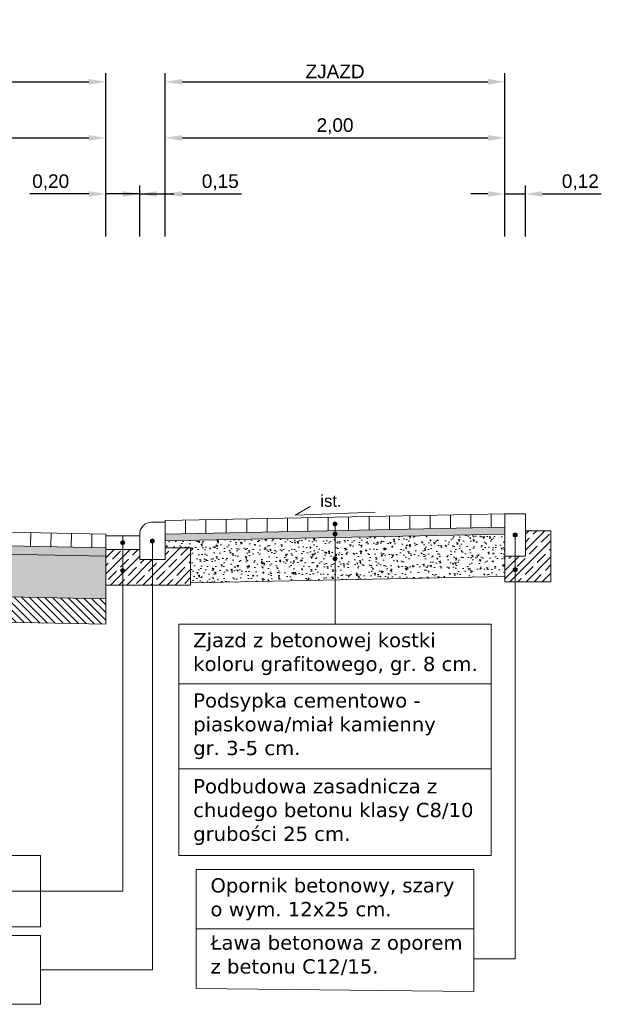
# Model space of a CAD drawing. Header units: millimetres. Extents: x 2422 to 2697, y 999 to 1037.
# Tile 41 of 48: x 2669.27 to 2672.7, y 1024.88 to 1030.68. Entities that reach past the tile are written whole.
import ezdxf

# ---------------------------------------------------------------- set-up
doc = ezdxf.new("R2010")
doc.units = ezdxf.units.MM
for name, color, linetype, lineweight, true_color in [('1_warstwa_ścier.', 7, 'Continuous', 15, 0x636363), ('_JB_Warstwy_Wiążące', 7, 'Continuous', 13, 0x636363), ('Podbudowa_beton', 7, 'Continuous', 13, 0x906713), ('Ulepszone_podloze_stab.', 7, 'Continuous', 13, 0x99410b)]:
    doc.layers.add(name, color=color, linetype=linetype, lineweight=lineweight, true_color=true_color)
doc.layers.add('4_podbudowa_pom.', color=7, linetype='Continuous', true_color=0x906713)
for name, color, linetype, lineweight in [('_JB_Opisowe', 7, 'Continuous', 0), ('_JB_Podsypka', 30, 'Continuous', 9), ('_JB_Ława', 1, 'Continuous', 13), ('_JB_Ściek', 150, 'Continuous', 13), ('kraweznik', 5, 'Continuous', 13), ('Podbduowa', 34, 'Continuous', 9), ('zjazd', 10, 'Continuous', 9)]:
    doc.layers.add(name, color=color, linetype=linetype, lineweight=lineweight)
doc.layers.add('_wymirar', color=7, linetype='Continuous')
doc.layers.add('Podsypka', color=30, linetype='Continuous')
doc.styles.add('kuba', font='verdana.ttf', dxfattribs={"height": 0.1})
doc.styles.get("Standard").update_dxf_attribs({"font": 'arial.ttf'})
doc.dimstyles.new('p normalny', dxfattribs={"dimtxt": 0.08, "dimasz": 0.1, "dimexe": 0.05, "dimexo": 0.05, "dimgap": 0.02, "dimtad": 1, "dimtih": 1, "dimtoh": 1, "dimzin": 1, "dimtxsty": 'Standard', "dimcen": 2.5, "dimazin": 0, "dimtfac": 1, "dimtmove": 0, "dimatfit": 3, "dimfxl": 1, "dimarcsym": 0})

# ---------------------------------------------------------------- blocks, each defined once
blk = doc.blocks.new('*D463')
at = {"layer": '_wymirar', "color": 0, "lineweight": -2, "ltscale": 0.02, "transparency": 16777216}
for p, q in [((2664.7795, 1029.4015), (2664.7795, 1030.3615)), ((2669.7795, 1029.4015), (2669.7795, 1030.3615)), ((2664.8795, 1030.3115), (2669.6795, 1030.3115))]:
    blk.add_line(p, q, dxfattribs=at)
at = {"layer": '_wymirar', "color": 0, "ltscale": 0.02, "transparency": 16777216}
for points in [[(2664.8795, 1030.3281), (2664.8795, 1030.2948), (2664.7795, 1030.3115)], [(2669.6795, 1030.3281), (2669.6795, 1030.2948), (2669.7795, 1030.3115)]]:
    blk.add_solid(points, dxfattribs=at)
at = {"layer": 'Defpoints', "color": 0, "ltscale": 0.02, "transparency": 16777216}
for p in [(2669.7795, 1030.3115), (2664.7795, 1029.3515), (2669.7795, 1029.3515)]:
    blk.add_point(p, dxfattribs=at)
at = {"layer": '_wymirar', "color": 0, "ltscale": 0.02, "transparency": 16777216, "insert": (2667.2795, 1030.3721), "char_height": 0.08, "attachment_point": 5}
blk.add_mtext('JEZDNIA', dxfattribs=at)
blk = doc.blocks.new('*D464')
at = {"layer": '_wymirar', "color": 0, "lineweight": -2, "ltscale": 0.02, "transparency": 16777216}
for p, q in [((2664.7795, 1029.4015), (2664.7795, 1030.0315)), ((2669.7795, 1029.4015), (2669.7795, 1030.0315)), ((2664.8795, 1029.9815), (2669.6795, 1029.9815))]:
    blk.add_line(p, q, dxfattribs=at)
at = {"layer": '_wymirar', "color": 0, "ltscale": 0.02, "transparency": 16777216}
for points in [[(2664.8795, 1029.9981), (2664.8795, 1029.9648), (2664.7795, 1029.9815)], [(2669.6795, 1029.9981), (2669.6795, 1029.9648), (2669.7795, 1029.9815)]]:
    blk.add_solid(points, dxfattribs=at)
at = {"layer": 'Defpoints', "color": 0, "ltscale": 0.02, "transparency": 16777216}
for p in [(2669.7795, 1029.9815), (2664.7795, 1029.3515), (2669.7795, 1029.3515)]:
    blk.add_point(p, dxfattribs=at)
at = {"layer": '_wymirar', "color": 0, "ltscale": 0.02, "transparency": 16777216, "insert": (2667.2795, 1030.0495), "char_height": 0.08, "attachment_point": 5}
blk.add_mtext('5,00', dxfattribs=at)
blk = doc.blocks.new('*D455')
at = {"layer": '_wymirar', "color": 0, "lineweight": -2, "ltscale": 0.02, "transparency": 16777216}
for p, q in [((2670.1295, 1029.4015), (2670.1295, 1030.3615)), ((2672.1291, 1029.4015), (2672.1291, 1030.3615)), ((2670.2295, 1030.3115), (2672.0291, 1030.3115))]:
    blk.add_line(p, q, dxfattribs=at)
at = {"layer": '_wymirar', "color": 0, "ltscale": 0.02, "transparency": 16777216}
for points in [[(2670.2295, 1030.3281), (2670.2295, 1030.2948), (2670.1295, 1030.3115)], [(2672.0291, 1030.3281), (2672.0291, 1030.2948), (2672.1291, 1030.3115)]]:
    blk.add_solid(points, dxfattribs=at)
at = {"layer": 'Defpoints', "color": 0, "ltscale": 0.02, "transparency": 16777216}
for p in [(2672.1291, 1030.3115), (2670.1295, 1029.3515), (2672.1291, 1029.3515)]:
    blk.add_point(p, dxfattribs=at)
at = {"layer": '_wymirar', "color": 0, "ltscale": 0.02, "transparency": 16777216, "insert": (2671.1293, 1030.3721), "char_height": 0.08, "attachment_point": 5}
blk.add_mtext('ZJAZD', dxfattribs=at)
blk = doc.blocks.new('*D456')
at = {"layer": '_wymirar', "color": 0, "lineweight": -2, "ltscale": 0.02, "transparency": 16777216}
for p, q in [((2670.1295, 1029.4015), (2670.1295, 1030.0315)), ((2672.1291, 1029.4015), (2672.1291, 1030.0315)), ((2670.2295, 1029.9815), (2672.0291, 1029.9815))]:
    blk.add_line(p, q, dxfattribs=at)
at = {"layer": '_wymirar', "color": 0, "ltscale": 0.02, "transparency": 16777216}
for points in [[(2670.2295, 1029.9981), (2670.2295, 1029.9648), (2670.1295, 1029.9815)], [(2672.0291, 1029.9981), (2672.0291, 1029.9648), (2672.1291, 1029.9815)]]:
    blk.add_solid(points, dxfattribs=at)
at = {"layer": 'Defpoints', "color": 0, "ltscale": 0.02, "transparency": 16777216}
for p in [(2672.1291, 1029.9815), (2670.1295, 1029.3515), (2672.1291, 1029.3515)]:
    blk.add_point(p, dxfattribs=at)
at = {"layer": '_wymirar', "color": 0, "ltscale": 0.02, "transparency": 16777216, "insert": (2671.1293, 1030.0495), "char_height": 0.08, "attachment_point": 5}
blk.add_mtext('2,00', dxfattribs=at)
blk = doc.blocks.new('*D457')
at = {"layer": '_wymirar', "color": 0, "lineweight": -2, "ltscale": 0.02, "transparency": 16777216}
for p, q in [((2669.6795, 1029.6515), (2669.332, 1029.6515)), ((2669.7795, 1029.4015), (2669.7795, 1029.7015)), ((2669.9795, 1029.6515), (2669.7795, 1029.6515)), ((2669.9795, 1029.4015), (2669.9795, 1029.7015)), ((2670.0795, 1029.6515), (2670.1795, 1029.6515))]:
    blk.add_line(p, q, dxfattribs=at)
at = {"layer": '_wymirar', "color": 0, "ltscale": 0.02, "transparency": 16777216}
for points in [[(2669.6795, 1029.6681), (2669.6795, 1029.6348), (2669.7795, 1029.6515)], [(2670.0795, 1029.6681), (2670.0795, 1029.6348), (2669.9795, 1029.6515)]]:
    blk.add_solid(points, dxfattribs=at)
at = {"layer": 'Defpoints', "color": 0, "ltscale": 0.02, "transparency": 16777216}
for p in [(2669.7795, 1029.6515), (2669.7795, 1029.3515), (2669.9795, 1029.3515)]:
    blk.add_point(p, dxfattribs=at)
at = {"layer": '_wymirar', "color": 0, "ltscale": 0.02, "transparency": 16777216, "insert": (2669.4557, 1029.7195), "char_height": 0.08, "attachment_point": 5}
blk.add_mtext('0,20', dxfattribs=at)
blk = doc.blocks.new('*D458')
at = {"layer": '_wymirar', "color": 0, "lineweight": -2, "ltscale": 0.02, "transparency": 16777216}
for p, q in [((2669.8795, 1029.6515), (2669.7795, 1029.6515)), ((2669.9795, 1029.4015), (2669.9795, 1029.7015)), ((2669.9795, 1029.6515), (2670.1295, 1029.6515)), ((2670.1295, 1029.4015), (2670.1295, 1029.7015)), ((2670.2295, 1029.6515), (2670.5779, 1029.6515))]:
    blk.add_line(p, q, dxfattribs=at)
at = {"layer": '_wymirar', "color": 0, "ltscale": 0.02, "transparency": 16777216}
for points in [[(2669.8795, 1029.6681), (2669.8795, 1029.6348), (2669.9795, 1029.6515)], [(2670.2295, 1029.6681), (2670.2295, 1029.6348), (2670.1295, 1029.6515)]]:
    blk.add_solid(points, dxfattribs=at)
at = {"layer": 'Defpoints', "color": 0, "ltscale": 0.02, "transparency": 16777216}
for p in [(2670.1295, 1029.6515), (2669.9795, 1029.3515), (2670.1295, 1029.3515)]:
    blk.add_point(p, dxfattribs=at)
at = {"layer": '_wymirar', "color": 0, "ltscale": 0.02, "transparency": 16777216, "insert": (2670.4537, 1029.7195), "char_height": 0.08, "attachment_point": 5}
blk.add_mtext('0,15', dxfattribs=at)
blk = doc.blocks.new('*D459')
at = {"layer": '_wymirar', "color": 0, "lineweight": -2, "ltscale": 0.02, "transparency": 16777216}
for p, q in [((2672.0294, 1029.6515), (2671.9294, 1029.6515)), ((2672.1294, 1029.4015), (2672.1294, 1029.7015)), ((2672.1294, 1029.6515), (2672.2494, 1029.6515)), ((2672.2494, 1029.4015), (2672.2494, 1029.7015)), ((2672.3494, 1029.6515), (2672.6964, 1029.6515))]:
    blk.add_line(p, q, dxfattribs=at)
at = {"layer": '_wymirar', "color": 0, "ltscale": 0.02, "transparency": 16777216}
for points in [[(2672.0294, 1029.6681), (2672.0294, 1029.6348), (2672.1294, 1029.6515)], [(2672.3494, 1029.6681), (2672.3494, 1029.6348), (2672.2494, 1029.6515)]]:
    blk.add_solid(points, dxfattribs=at)
at = {"layer": 'Defpoints', "color": 0, "ltscale": 0.02, "transparency": 16777216}
for p in [(2672.2494, 1029.6515), (2672.1294, 1029.3515), (2672.2494, 1029.3515)]:
    blk.add_point(p, dxfattribs=at)
at = {"layer": '_wymirar', "color": 0, "ltscale": 0.02, "transparency": 16777216, "insert": (2672.5729, 1029.7195), "char_height": 0.08, "attachment_point": 5}
blk.add_mtext('0,12', dxfattribs=at)
blk = doc.blocks.new('*U477')
at = {"layer": '1_warstwa_ścier.', "ltscale": 0.02}
blk.add_lwpolyline([(0, 0), (0, -0.08)], dxfattribs=at)
blk = doc.blocks.new('*U478')
at = {"layer": '1_warstwa_ścier.', "color": 0, "linetype": 'ByBlock', "lineweight": -2, "transparency": 16777216}
for p, rotation in [((2672.072, 1026.3467), 1.145762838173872), ((2672.192, 1026.3491), 1.145762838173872), ((2672.312, 1026.3515), 1.145762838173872), ((2672.4319, 1026.3539), 1.145762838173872), ((2672.5519, 1026.3563), 1.145762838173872), ((2672.6719, 1026.3587), 1.145762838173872), ((2672.7919, 1026.3611), 1.145762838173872), ((2672.9118, 1026.3635), 1.145762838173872), ((2673.0318, 1026.3659), 1.145762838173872), ((2673.1518, 1026.3683), 1.145762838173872), ((2673.2718, 1026.3707), 1.145762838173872), ((2673.3917, 1026.3731), 1.145762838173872), ((2673.5117, 1026.3755), 1.145762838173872), ((2673.6317, 1026.3779), 1.145762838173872), ((2673.7517, 1026.3803), 1.145762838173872), ((2673.8716, 1026.3827), 1.145762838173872), ((2673.9916, 1026.3851), 1.145762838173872), ((2674.1116, 1026.3875), 1.145762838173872), ((2674.2316, 1026.3899), 1.145762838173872), ((2674.3515, 1026.3923), 1.145762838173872), ((2674.4715, 1026.3947), 1.145762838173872), ((2674.5915, 1026.3963), 358.8542371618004), ((2674.7115, 1026.3939), 358.8542371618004), ((2674.8315, 1026.3915), 358.8542371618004), ((2674.9514, 1026.3891), 358.8542371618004), ((2675.0714, 1026.3867), 358.8542371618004), ((2675.1914, 1026.3843), 358.8542371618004), ((2675.3114, 1026.3819), 358.8542371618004), ((2675.4313, 1026.3795), 358.8542371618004), ((2675.5513, 1026.3771), 358.8542371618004), ((2675.6713, 1026.3747), 358.8542371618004), ((2675.7913, 1026.3723), 358.8542371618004), ((2675.9112, 1026.3699), 358.8542371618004), ((2676.0312, 1026.3675), 358.8542371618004), ((2676.1512, 1026.3651), 358.8542371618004), ((2676.2712, 1026.3627), 358.8542371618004), ((2676.3911, 1026.3603), 358.8542371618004), ((2676.5111, 1026.3579), 358.8542371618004), ((2676.6311, 1026.3555), 358.8542371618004), ((2676.7511, 1026.3531), 358.8542371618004), ((2676.871, 1026.3507), 358.8542371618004), ((2676.991, 1026.3483), 358.8542371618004)]:
    blk.add_blockref('*U477', p, dxfattribs=dict(at, rotation=rotation))

msp = doc.modelspace()

# ---------------------------------------------------------------- hatches: boundary and pattern name
at = {"layer": '_JB_Opisowe', "ltscale": 0.09}
h = msp.add_hatch(color=256, dxfattribs=at)
h.dxf.hatch_style = 1
h.paths.add_polyline_path([(2671.1414, 1027.7094, -1), (2671.1174, 1027.7094, -1)])
h = msp.add_hatch(color=256, dxfattribs=at)
h.dxf.hatch_style = 1
h.paths.add_polyline_path([(2670.0425, 1027.6094, 1), (2670.0665, 1027.6094, 1)])
h = msp.add_hatch(color=256, dxfattribs=at)
h.dxf.hatch_style = 1
h.paths.add_polyline_path([(2671.1414, 1027.6494, -1), (2671.1174, 1027.6494, -1)])
h = msp.add_hatch(color=256, dxfattribs=at)
h.dxf.hatch_style = 1
h.paths.add_polyline_path([(2672.2014, 1027.6444, -1), (2672.1774, 1027.6444, -1)])
h = msp.add_hatch(color=256, dxfattribs=at)
h.dxf.hatch_style = 1
h.paths.add_polyline_path([(2669.8915, 1027.5994, -1), (2669.8675, 1027.5994, -1)])
h = msp.add_hatch(color=256, dxfattribs=at)
h.dxf.hatch_style = 1
h.paths.add_polyline_path([(2671.1414, 1027.5044, -1), (2671.1174, 1027.5044, -1)])
h = msp.add_hatch(color=256, dxfattribs=at)
h.dxf.hatch_style = 1
h.paths.add_polyline_path([(2669.8675, 1027.4344, 1), (2669.8915, 1027.4344, 1)])
h = msp.add_hatch(color=256, dxfattribs=at)
h.dxf.hatch_style = 1
h.paths.add_polyline_path([(2672.2014, 1027.4396, -1), (2672.1774, 1027.4396, -1)])
at = {"layer": '_JB_Podsypka', "ltscale": 0.09}
h = msp.add_hatch(dxfattribs=at)
h.set_pattern_fill('AR-SAND', scale=0.0005, style=0)
h.set_pattern_definition([(37.5, (136.581374, -830.655677), (-0.00080001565, 0.02447066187), [0, -0.019304, 0, -0.02159, 0, -0.0206375]), (7.5, (136.581374, -830.655677), (0.02247616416, 0.03584125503), [0, -0.010414, 0, -0.017399, 0, -0.0066675]), (327.5, (136.565753, -830.655677), (0.03954961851, 7.185923e-05), [0, -0.00635, 0, -0.02286, 0, -0.029845]), (317.5, (136.565753, -830.655677), (0.03817782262, 0.01114646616), [0, -0.003175, 0, -0.014986, 0, -0.017145])])
h.paths.add_polyline_path([(2670.1295, 1027.6494), (2670.1295, 1027.6094), (2672.1294, 1027.6494), (2672.1294, 1027.6894)])
at = {"layer": '_JB_Ława'}
h = msp.add_hatch(dxfattribs=at)
h.set_pattern_fill('JIS_STN_1E', scale=0.067035, style=0)
h.set_pattern_definition([(45, (2660.256245, 1018.87982), (-0.0474008, 0.0474008), []), (45, (2660.303505, 1018.87982), (-0.0474008, 0.0474008), [0.06703484, -0.0335174])])
h.paths.add_polyline_path([(2672.1294, 1027.5194), (2672.1294, 1027.3694), (2672.3994, 1027.3694), (2672.3994, 1027.6694), (2672.2494, 1027.6694), (2672.2494, 1027.5194)])
at = {"layer": '_JB_Ława', "lineweight": 13}
h = msp.add_hatch(dxfattribs=at)
h.set_pattern_fill('JIS_STN_1E', scale=0.067035, style=0)
h.set_pattern_definition([(45, (2652.896545, 1018.77982), (-0.0474008, 0.0474008), []), (45, (2652.943805, 1018.77982), (-0.0474008, 0.0474008), [0.06703484, -0.03351742])])
h.paths.add_polyline_path([(2670.1295, 1027.4994), (2670.1295, 1027.5694), (2670.2795, 1027.5694), (2670.2795, 1027.3494), (2669.7795, 1027.3494), (2669.7795, 1027.5594), (2669.9795, 1027.5594), (2669.9795, 1027.4994)])
at = {"layer": 'Podbduowa', "ltscale": 0.02}
h = msp.add_hatch(dxfattribs=at)
h.set_pattern_fill('ANSI33', color=256, scale=0.02)
h.set_pattern_definition([(45, (2669.94781, 1030.53754), (-0.0898, 0.0898), []), (45, (2670.03762, 1030.53754), (-0.0898, 0.0898), [0.0635, -0.03175])])
h.paths.add_polyline_path([(2670.1034, 1030.6652, 1), (2670.1274, 1030.6652, 1)], flags=17)
at = {"layer": 'Podbudowa_beton', "ltscale": 0.09}
h = msp.add_hatch(dxfattribs=at)
h.set_pattern_fill('AR-CONC', scale=0.0005, angle=90)
h.set_pattern_definition([(140, (136.581374, -830.65568), (0.0079695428, 0.0910923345), [0.009525, -0.104775]), (85, (136.58137, -830.65568), (-0.0955284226, -0.0176217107), [0.00762, -0.083820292]), (190.4514447, (136.58204, -830.64809), (-0.087558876, 0.0734706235), [0.0080950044, -0.0890451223]), (136.1842, (136.55597, -830.65568), (0.021021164, 0.1355395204), [0.0142875, -0.1571625]), (186.6355576, (136.55773, -830.64438), (-0.1237130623, 0.118702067), [0.0121425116, -0.133567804]), (81.184151, (136.55597, -830.65568), (-0.123713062, 0.118702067), [0.0114299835, -0.125729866]), (111, (136.562324, -830.64298), (0.0511325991, 0.0758071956), [0.009525, -0.104775]), (56, (136.56232, -830.64298), (-0.092093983, 0.0309010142), [0.00762, -0.08382]), (161.451445, (136.566585, -830.63666), (-0.0409613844, 0.1067082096), [0.0080950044, -0.0890449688]), (127.5, (136.581374, -830.655677), (-0.04227751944, 0.00154430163), [0, -0.082804, 0, -0.08509, 0, -0.0841375]), (97.5, (136.581374, -830.655677), (-0.0500902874, 0.03340983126), [0, -0.048514, 0, -0.080899, 0, -0.0320675]), (57.5, (136.581374, -830.683998), (0.002864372, 0.0677952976), [0, -0.03175, 0, -0.09906, 0, -0.131445]), (47.5, (136.581374, -830.6967), (-0.0127132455, 0.0740645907), [0, -0.041275, 0, -0.065786, 0, -0.093345])])
h.paths.add_polyline_path([(2670.2795, 1027.5694), (2670.2795, 1027.3624), (2672.1294, 1027.3994), (2672.1294, 1027.6494), (2670.1295, 1027.6094), (2670.1295, 1027.5694)])
h = msp.add_hatch(dxfattribs=at)
h.set_pattern_fill('AR-CONC', scale=0.0005, angle=90)
h.set_pattern_definition([(140, (54.40525, -823.4092), (0.0079695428, 0.0910923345), [0.009525, -0.104775]), (85, (54.40525, -823.4092), (-0.0955284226, -0.0176217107), [0.00762, -0.083820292]), (190.4514447, (54.405915, -823.40161), (-0.087558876, 0.0734706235), [0.0080950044, -0.0890451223]), (136.1842, (54.37985, -823.4092), (0.021021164, 0.1355395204), [0.0142875, -0.1571625]), (186.6355576, (54.3816, -823.3979), (-0.1237130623, 0.118702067), [0.0121425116, -0.133567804]), (81.184151, (54.37985, -823.4092), (-0.123713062, 0.118702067), [0.0114299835, -0.125729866]), (111, (54.3862, -823.3965), (0.0511325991, 0.0758071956), [0.009525, -0.104775]), (56, (54.3862, -823.3965), (-0.092093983, 0.0309010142), [0.00762, -0.08382]), (161.451445, (54.39046, -823.39018), (-0.0409613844, 0.1067082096), [0.0080950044, -0.0890449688]), (127.5, (54.40525, -823.409197), (-0.04227751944, 0.00154430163), [0, -0.082804, 0, -0.08509, 0, -0.0841375]), (97.5, (54.40525, -823.409197), (-0.0500902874, 0.03340983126), [0, -0.048514, 0, -0.080899, 0, -0.0320675]), (57.5, (54.40525, -823.43752), (0.002864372, 0.0677952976), [0, -0.03175, 0, -0.09906, 0, -0.131445]), (47.5, (54.40525, -823.45022), (-0.0127132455, 0.0740645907), [0, -0.041275, 0, -0.065786, 0, -0.093345])])
h.paths.add_polyline_path([(2669.7795, 1027.2693), (2669.7795, 1027.5194), (2667.2795, 1027.5694), (2664.7795, 1027.5194), (2664.7795, 1027.2693), (2667.2795, 1027.3193)])
at = {"layer": 'Podsypka', "lineweight": 13, "ltscale": 0.09}
h = msp.add_hatch(dxfattribs=at)
h.set_pattern_fill('AR-SAND', scale=0.0005, style=0)
h.set_pattern_definition([(37.5, (-12.873918, -6.415376), (-0.00080001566, 0.02447066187), [0, -0.019304, 0, -0.02159, 0, -0.0206375]), (7.5, (-12.873918, -6.415376), (0.02247616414, 0.03584125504), [0, -0.010414, 0, -0.017399, 0, -0.0066675]), (327.5, (-12.889539, -6.415376), (0.03954961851, 7.185926e-05), [0, -0.00635, 0, -0.02286, 0, -0.029845]), (317.5, (-12.88954, -6.415376), (0.0381778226, 0.0111464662), [0, -0.003175, 0, -0.014986, 0, -0.017145])])
h.paths.add_polyline_path([(2669.7795, 1027.5194), (2669.7795, 1027.5694), (2667.2795, 1027.6194), (2664.7795, 1027.5694), (2664.7795, 1027.5194), (2667.2795, 1027.5694)])
at = {"layer": 'Ulepszone_podloze_stab.', "ltscale": 0.09}
h = msp.add_hatch(dxfattribs=at)
h.set_pattern_fill('ANSI31', scale=0.01, angle=90)
h.set_pattern_definition([(135, (54.40525, -823.409247), (-0.0224506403, -0.0224506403), [])])
h.paths.add_polyline_path([(2669.7795, 1027.1193), (2669.7795, 1027.2693), (2667.2795, 1027.3193), (2664.7795, 1027.2693), (2664.7795, 1027.1193), (2667.2789, 1027.1693)])

# ---------------------------------------------------------------- linework, layer by layer
at = {"layer": '1_warstwa_ścier.', "color": 7}
msp.add_lwpolyline([(2664.7795, 1027.5694), (2667.2795, 1027.6194), (2669.7795, 1027.5694)], dxfattribs=at)
at = {"layer": '4_podbudowa_pom.', "color": 7, "lineweight": 15, "ltscale": 0.02}
msp.add_lwpolyline([(2664.7795, 1027.6494), (2664.7795, 1027.1193), (2667.2795, 1027.1693), (2669.7795, 1027.1193), (2669.7795, 1027.6494), (2667.2795, 1027.6994)], close=True, dxfattribs=at)
at = {"layer": '4_podbudowa_pom.', "color": 7, "lineweight": 13, "ltscale": 0.02}
msp.add_lwpolyline([(2664.7795, 1027.2693), (2667.2795, 1027.3193), (2669.7795, 1027.2693)], dxfattribs=at)
at = {"layer": '_JB_Opisowe'}
for p, q in [((2670.2106, 1026.7687), (2672.0484, 1026.7687)), ((2670.2106, 1026.2687), (2672.0484, 1026.2687)), ((2670.3122, 1025.3252), (2671.9467, 1025.3252))]:
    msp.add_line(p, q, dxfattribs=at)
at = {"layer": '_JB_Opisowe', "ltscale": 0.5}
msp.add_line((2669.3967, 1025.5479), (2665.1623, 1025.5479), dxfattribs=at)
at = {"layer": '_JB_Opisowe', "color": 7}
msp.add_lwpolyline([(2671.3651, 1027.7781), (2670.8938, 1027.7607), (2670.9835, 1027.812)], dxfattribs=at)
at = {"layer": '_JB_Opisowe', "ltscale": 0.02}
for points in [[(2671.1294, 1027.7094), (2671.1294, 1027.1187)], [(2671.947, 1025.1502), (2672.1894, 1025.1502), (2672.1894, 1027.6444)], [(2669.3967, 1025.0849), (2670.0545, 1025.0849), (2670.0545, 1027.6094)], [(2669.3967, 1025.5479), (2669.8795, 1025.5479), (2669.8795, 1027.5994)]]:
    msp.add_lwpolyline(points, dxfattribs=at)
at = {"layer": '_JB_Opisowe'}
msp.add_lwpolyline([(2672.0484, 1025.7587), (2670.2105, 1025.7587), (2670.2105, 1027.1187), (2672.0484, 1027.1187)], close=True, dxfattribs=at)
at = {"layer": '_JB_Opisowe', "ltscale": 0.5}
msp.add_lwpolyline([(2665.1623, 1025.3379), (2669.3967, 1025.3379), (2669.3967, 1025.7579), (2665.1623, 1025.7579)], close=True, dxfattribs=at)
at = {"layer": '_JB_Opisowe', "ltscale": 0.09}
msp.add_lwpolyline([(2670.3122, 1025.6752), (2670.3122, 1025.3252), (2670.3122, 1024.9752), (2670.3122, 1024.9752), (2671.9467, 1024.9574), (2671.9467, 1025.6752)], close=True, dxfattribs=at)
at = {"layer": '_JB_Opisowe', "lineweight": 0, "ltscale": 0.02}
msp.add_lwpolyline([(2667.7588, 1025.2879), (2669.3967, 1025.2879), (2669.3967, 1024.8819), (2667.7588, 1024.8819)], close=True, dxfattribs=at)
at = {"layer": '_JB_Opisowe', "color": 240, "lineweight": 5}
for centre in [(2671.1294, 1027.7094), (2670.0545, 1027.6094), (2671.1294, 1027.6494), (2672.1894, 1027.6444), (2671.1294, 1027.5044), (2669.8795, 1027.4344), (2672.1894, 1027.4396)]:
    msp.add_circle(centre, 0.012, dxfattribs=at)
at = {"layer": '_JB_Opisowe', "color": 240, "lineweight": 5, "ltscale": 0.09}
msp.add_circle((2669.8795, 1027.5994), 0.012, dxfattribs=at)
at = {"layer": '_JB_Podsypka', "color": 7, "ltscale": 0.09}
msp.add_line((2672.1294, 1027.6494), (2670.1295, 1027.6094), dxfattribs=at)
at = {"layer": '_JB_Warstwy_Wiążące', "color": 7, "ltscale": 0.09}
msp.add_lwpolyline([(2669.7795, 1027.5194), (2667.2795, 1027.5694), (2664.7795, 1027.5194)], dxfattribs=at)
at = {"layer": '_JB_Ława', "color": 7}
for points in [[(2672.1294, 1027.7694), (2672.1294, 1027.3994)], [(2672.2494, 1027.6694), (2672.3994, 1027.6694), (2672.3994, 1027.3694), (2672.1294, 1027.3694), (2672.1294, 1027.5194)], [(2670.1295, 1027.5694), (2670.2795, 1027.5694), (2670.2795, 1027.3494), (2669.7795, 1027.3494), (2669.7795, 1027.5594)]]:
    msp.add_lwpolyline(points, dxfattribs=at)
at = {"layer": '_JB_Ściek', "ltscale": 0.09}
msp.add_line((2669.8795, 1027.6394), (2669.8795, 1027.5594), dxfattribs=at)
at = {"layer": '_JB_Ściek', "color": 7, "ltscale": 0.09}
msp.add_lwpolyline([(2669.7795, 1027.6394), (2669.9795, 1027.6394), (2669.9795, 1027.5594), (2669.7795, 1027.5594)], close=True, dxfattribs=at)
at = {"layer": 'kraweznik', "color": 7, "ltscale": 0.09}
msp.add_lwpolyline([(2672.1294, 1027.5194), (2672.2494, 1027.5194), (2672.2494, 1027.7694), (2672.1294, 1027.7694)], close=True, dxfattribs=at)
at = {"layer": 'kraweznik', "color": 7}
msp.add_lwpolyline([(2669.9795, 1027.6494), (2669.9795, 1027.6494), (2669.9795, 1027.4994), (2670.1295, 1027.4994), (2670.1295, 1027.7194), (2670.0495, 1027.7194, 0.414214)], format="xyb", close=True, dxfattribs=at)
at = {"layer": 'Podbudowa_beton', "color": 7, "ltscale": 0.09}
msp.add_line((2672.1294, 1027.3994), (2670.2795, 1027.3624), dxfattribs=at)
at = {"layer": 'zjazd', "color": 7, "ltscale": 0.09}
msp.add_line((2672.1294, 1027.6894), (2670.1295, 1027.6494), dxfattribs=at)
at = {"layer": 'zjazd', "color": 7, "ltscale": 0.02}
msp.add_lwpolyline([(2670.1295, 1027.7194), (2670.1295, 1027.7294), (2672.1294, 1027.7694)], dxfattribs=at)
at = {"layer": 'zjazd', "ltscale": 0.02}
for points in [[(2670.3694, 1027.7342), (2670.3694, 1027.6542)], [(2670.4894, 1027.7366), (2670.4894, 1027.6566)], [(2670.6094, 1027.739), (2670.6094, 1027.659)], [(2670.7294, 1027.7414), (2670.7294, 1027.6614)], [(2670.8493, 1027.7438), (2670.8493, 1027.6638)], [(2670.9693, 1027.7462), (2670.9693, 1027.6662)], [(2671.0893, 1027.7486), (2671.0893, 1027.6686)], [(2671.2093, 1027.751), (2671.2093, 1027.671)], [(2671.3293, 1027.7534), (2671.3293, 1027.6734)], [(2671.4492, 1027.7558), (2671.4492, 1027.6758)], [(2671.5692, 1027.7582), (2671.5692, 1027.6782)], [(2671.6892, 1027.7606), (2671.6892, 1027.6806)], [(2671.8092, 1027.763), (2671.8092, 1027.683)], [(2671.9291, 1027.7654), (2671.9291, 1027.6854)], [(2672.0491, 1027.7678), (2672.0491, 1027.6878)], [(2670.2495, 1027.7318), (2670.2495, 1027.6518)]]:
    msp.add_lwpolyline(points, dxfattribs=at)

# ---------------------------------------------------------------- block references
at = {"layer": '1_warstwa_ścier.'}
msp.add_blockref('*U478', (-7.2925, 1.3027), dxfattribs=at)

# ---------------------------------------------------------------- texts
at = {"layer": '_JB_Opisowe', "color": 7, "insert": (2671.0429, 1027.8803), "char_height": 0.07, "attachment_point": 1, "rotation": 360}
msp.add_mtext_dynamic_manual_height_columns('ist.', width=0.150779, gutter_width=0.35, heights=[0], dxfattribs=at)
at = {"layer": '_JB_Opisowe', "char_height": 0.084, "attachment_point": 4, "style": 'kuba'}
for s, insert, width in [('\\pxl1,t42;Zjazd z betonowej kostki koloru grafitowego, gr. 8 cm. ', (2670.2106, 1026.9437), 1.837802), ('\\pxi1,ql,t42;Podsypka cementowo - \\Ppiaskowa/miał kamienny\\Pgr. 3-5 cm.', (2670.2106, 1026.5187), 1.789795), ('\\A1;\\pxl1,t42;Podbudowa zasadnicza z chudego betonu klasy C8/10 grubości 25 cm.', (2670.2105, 1026.0137), 1.837825), ('\\pxl1,ql;Opornik betonowy, szary o wym. 12x25 cm.', (2670.3122, 1025.5002), 1.533023), ('\\pxl1,ql;Ława betonowa z oporem z betonu C12/15.', (2670.3122, 1025.1697), 1.589887)]:
    msp.add_mtext(s, dxfattribs=dict(at, insert=insert, width=width))

# ---------------------------------------------------------------- dimensions: what is measured, and where the dimension line sits
at = {"layer": '_wymirar', "ltscale": 0.02}
for p1, p2, distance, text, picture, middle in [((2664.7795, 1029.3515), (2669.7795, 1029.3515), 0.96, 'JEZDNIA', '*D463', (2667.2795, 1030.3721)), ((2670.1295, 1029.3515), (2672.1291, 1029.3515), 0.96, 'ZJAZD', '*D455', (2671.1293, 1030.3721)), ((2664.7795, 1029.3515), (2669.7795, 1029.3515), 0.63, '5,00', '*D464', (2667.2795, 1030.0495))]:
    dim = msp.add_aligned_dim(p1=p1, p2=p2, distance=distance, text=text, dimstyle='p normalny', dxfattribs=at)
    dim.commit()
    dim.dimension.update_dxf_attribs({"geometry": picture, "text_midpoint": middle})
for p1, p2, distance, picture, middle in [((2670.1295, 1029.3515), (2672.1291, 1029.3515), 0.63, '*D456', (2671.1293, 1030.0495)), ((2669.9795, 1029.3515), (2669.7795, 1029.3515), -0.3, '*D457', (2669.4557, 1029.7195)), ((2669.9795, 1029.3515), (2670.1295, 1029.3515), 0.3, '*D458', (2670.4537, 1029.7195)), ((2672.1294, 1029.3515), (2672.2494, 1029.3515), 0.3, '*D459', (2672.5729, 1029.7195))]:
    dim = msp.add_aligned_dim(p1=p1, p2=p2, distance=distance, dimstyle='p normalny', dxfattribs=at)
    dim.commit()
    dim.dimension.update_dxf_attribs({"geometry": picture, "text_midpoint": middle})

doc.saveas('drawing.dxf')
